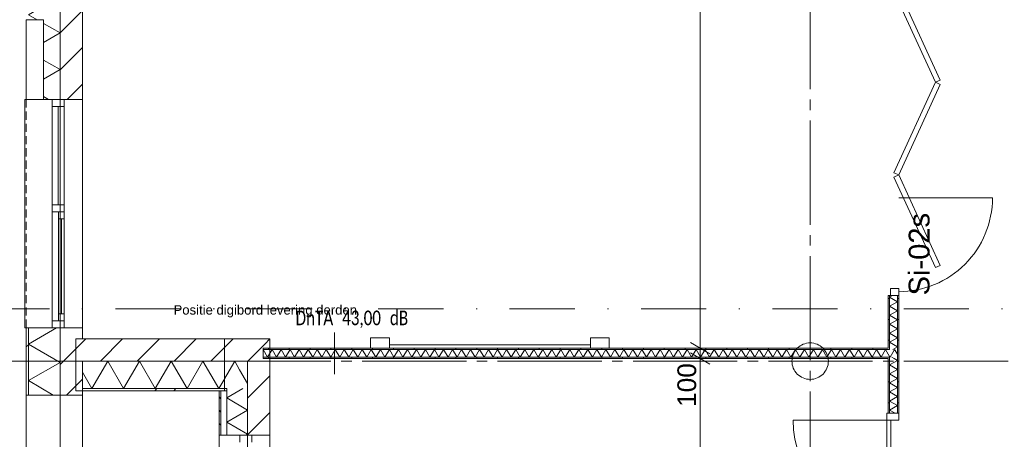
# Model space of a CAD drawing. Header units: millimetres. Extents: x 10 to 584, y 10 to 831.
# Tile 29 of 61: x 74 to 169, y 468 to 508. Entities that reach past the tile are written whole.
import ezdxf
from ezdxf.xclip import XClip

# ---------------------------------------------------------------- set-up
doc = ezdxf.new("R2010")
doc.units = ezdxf.units.MM
doc.header["$MEASUREMENT"] = 0
doc.header["$XCLIPFRAME"] = 0
for name, pattern in [('B0204', [13, 10, -1, 1, -1]), ('B0302', [12.51, 6.26, -3.125, 0, -3.125]), ('B0702', [1.1737, 0.7812, -0.3925]), ('Wipeout_Contour', [1000, 0, -1000])]:
    doc.linetypes.add(name, pattern=pattern)
for name, color, linetype in [('21 Buitenwanden', 7, 'Continuous'), ('21 Buitenwanden Afdek-arcering', 7, 'Continuous'), ('21 Buitenwanden Doorsnede-arcering', 7, 'Continuous'), ('21 Buitenwanden Laagscheidingslijnen', 7, 'Continuous'), ('21 Buitenwanden Ramen', 7, 'Continuous'), ('22 NC Binnenwanden', 7, 'Continuous'), ('22 NC Binnenwanden Deuren', 7, 'Continuous'), ('22 NC Binnenwanden Deurlabels', 7, 'Continuous'), ('22 NC Binnenwanden Doorsnede-arcering', 7, 'Continuous'), ('22 NC Binnenwanden Laagscheidingslijnen', 7, 'Continuous'), ('23 Vloeren', 7, 'Continuous'), ('28 Draagconstructies', 7, 'Continuous'), ('82 Interieur', 7, 'Continuous'), ('A Lijn doorsnede', 7, 'Continuous'), ('A Stramien', 7, 'Continuous'), ('Maatvoering 1_ 50_100', 7, 'Continuous'), ('Tekst_dim 1_ 50_100', 7, 'Continuous')]:
    doc.layers.add(name, color=color, linetype=linetype)
doc.styles.add('GENERATED_STYLE_1', font='txt')
doc.styles.add('GENERATED_STYLE_2', font='txt')
pattern_1 = [(45, (78, 259.188), (-4.5962, 4.5962), []), (45, (77.081, 260.107), (-4.5962, 4.5962), [])]
pattern_2 = [(45, (78, 259.188), (-1.767767, 1.767767), [])]
pattern_3 = [(90, (78, 259.1879), (-2, 0), [])]
pattern_4 = [(180, (78, 259.1879), (0, 2), [])]
pattern_5 = [(1e-14, (78, 259.1879), (0, 2), [])]

# ---------------------------------------------------------------- blocks, each defined once
blk = doc.blocks.new('*X29')
at = {"layer": '21 Buitenwanden Doorsnede-arcering', "color": 7, "linetype": 'Continuous', "lineweight": 0}
for p, q in [((74.96, 476.826), (77.666, 478.388)), ((74.96, 476.826), (78, 475.071)), ((74.96, 473.316), (78, 475.071)), ((74.96, 473.316), (77.355, 471.933))]:
    blk.add_line(p, q, dxfattribs=at)
blk = doc.blocks.new('*X31')
at = {"layer": '21 Buitenwanden Doorsnede-arcering', "color": 7, "linetype": 'Continuous', "lineweight": 0}
for p, q in [((76.775, 514.391), (78, 513.684)), ((74.96, 511.929), (78, 513.684)), ((74.96, 511.929), (78, 510.174)), ((74.96, 508.418), (78, 510.174)), ((74.96, 508.418), (75.796, 507.936)), ((76.42, 507.576), (78, 506.663)), ((76.42, 505.751), (78, 506.663)), ((76.42, 504.065), (78, 503.153)), ((76.42, 502.241), (78, 503.153)), ((76.42, 500.555), (76.883, 500.288))]:
    blk.add_line(p, q, dxfattribs=at)
blk = doc.blocks.new('*X59')
at = {"layer": '22 NC Binnenwanden Doorsnede-arcering', "color": 7, "linetype": 'Continuous', "lineweight": 0}
for p in [(157.931, 476.007), (158.375, 475.849)]:
    blk.add_line(p, (158.107, 476.313), dxfattribs=at)
blk = doc.blocks.new('*X60')
at = {"layer": '22 NC Binnenwanden Doorsnede-arcering', "color": 7, "linetype": 'Continuous', "lineweight": 0}
for p, q in [((97.919, 475.563), (97.5, 476.288)), ((97.919, 475.563), (98.352, 476.313)), ((98.785, 475.563), (98.352, 476.313)), ((98.785, 475.563), (99.218, 476.313)), ((99.651, 475.563), (99.218, 476.313)), ((99.651, 475.563), (100.084, 476.313)), ((100.517, 475.563), (100.084, 476.313)), ((100.517, 475.563), (100.95, 476.313)), ((101.383, 475.563), (100.95, 476.313)), ((101.383, 475.563), (101.816, 476.313)), ((102.249, 475.563), (101.816, 476.313)), ((102.249, 475.563), (102.682, 476.313)), ((103.115, 475.563), (102.682, 476.313)), ((103.115, 475.563), (103.548, 476.313)), ((103.981, 475.563), (103.548, 476.313)), ((103.981, 475.563), (104.414, 476.313)), ((104.847, 475.563), (104.414, 476.313)), ((104.847, 475.563), (105.28, 476.313)), ((105.713, 475.563), (105.28, 476.313)), ((105.713, 475.563), (106.146, 476.313)), ((106.579, 475.563), (106.146, 476.313)), ((106.579, 475.563), (107.012, 476.313)), ((107.445, 475.563), (107.012, 476.313)), ((107.445, 475.563), (107.878, 476.313)), ((108.311, 475.563), (107.878, 476.313)), ((108.311, 475.563), (108.744, 476.313)), ((109.177, 475.563), (108.744, 476.313)), ((109.177, 475.563), (109.61, 476.313)), ((110.043, 475.563), (109.61, 476.313)), ((110.043, 475.563), (110.476, 476.313)), ((110.909, 475.563), (110.476, 476.313)), ((110.909, 475.563), (111.342, 476.313)), ((111.775, 475.563), (111.342, 476.313)), ((111.775, 475.563), (112.208, 476.313)), ((112.641, 475.563), (112.208, 476.313)), ((112.641, 475.563), (113.074, 476.313)), ((113.507, 475.563), (113.074, 476.313)), ((113.507, 475.563), (113.94, 476.313)), ((114.373, 475.563), (113.94, 476.313)), ((114.373, 475.563), (114.806, 476.313)), ((115.239, 475.563), (114.806, 476.313)), ((115.239, 475.563), (115.672, 476.313)), ((116.105, 475.563), (115.672, 476.313)), ((116.105, 475.563), (116.538, 476.313)), ((116.971, 475.563), (116.538, 476.313)), ((116.971, 475.563), (117.404, 476.313)), ((117.837, 475.563), (117.404, 476.313)), ((117.837, 475.563), (118.27, 476.313)), ((118.703, 475.563), (118.27, 476.313)), ((118.703, 475.563), (119.136, 476.313)), ((119.569, 475.563), (119.136, 476.313)), ((119.569, 475.563), (120.002, 476.313)), ((120.435, 475.563), (120.002, 476.313)), ((120.435, 475.563), (120.868, 476.313)), ((121.301, 475.563), (120.868, 476.313)), ((121.301, 475.563), (121.734, 476.313)), ((122.167, 475.563), (121.734, 476.313)), ((122.167, 475.563), (122.6, 476.313)), ((123.033, 475.563), (122.6, 476.313)), ((123.033, 475.563), (123.466, 476.313)), ((123.899, 475.563), (123.466, 476.313)), ((123.899, 475.563), (124.332, 476.313)), ((124.765, 475.563), (124.332, 476.313)), ((124.765, 475.563), (125.198, 476.313)), ((125.631, 475.563), (125.198, 476.313)), ((125.631, 475.563), (126.064, 476.313)), ((126.497, 475.563), (126.064, 476.313)), ((126.497, 475.563), (126.93, 476.313)), ((127.363, 475.563), (126.93, 476.313)), ((127.363, 475.563), (127.796, 476.313)), ((128.229, 475.563), (127.796, 476.313)), ((128.229, 475.563), (128.662, 476.313)), ((129.095, 475.563), (128.662, 476.313)), ((129.095, 475.563), (129.528, 476.313)), ((129.961, 475.563), (129.528, 476.313)), ((129.961, 475.563), (130.395, 476.313)), ((130.828, 475.563), (130.395, 476.313)), ((130.828, 475.563), (131.261, 476.313)), ((131.694, 475.563), (131.261, 476.313)), ((131.694, 475.563), (132.127, 476.313)), ((132.56, 475.563), (132.127, 476.313)), ((132.56, 475.563), (132.993, 476.313)), ((133.426, 475.563), (132.993, 476.313)), ((133.426, 475.563), (133.859, 476.313)), ((134.292, 475.563), (133.859, 476.313)), ((134.292, 475.563), (134.725, 476.313)), ((135.158, 475.563), (134.725, 476.313)), ((135.158, 475.563), (135.591, 476.313)), ((136.024, 475.563), (135.591, 476.313)), ((136.024, 475.563), (136.457, 476.313)), ((136.89, 475.563), (136.457, 476.313)), ((136.89, 475.563), (137.323, 476.313)), ((137.756, 475.563), (137.323, 476.313)), ((137.756, 475.563), (138.189, 476.313)), ((138.622, 475.563), (138.189, 476.313)), ((138.622, 475.563), (139.055, 476.313)), ((139.488, 475.563), (139.055, 476.313)), ((139.488, 475.563), (139.921, 476.313)), ((140.354, 475.563), (139.921, 476.313)), ((140.354, 475.563), (140.787, 476.313)), ((141.22, 475.563), (140.787, 476.313)), ((141.22, 475.563), (141.653, 476.313)), ((142.086, 475.563), (141.653, 476.313)), ((142.086, 475.563), (142.519, 476.313)), ((142.952, 475.563), (142.519, 476.313)), ((142.952, 475.563), (143.385, 476.313)), ((143.818, 475.563), (143.385, 476.313)), ((143.818, 475.563), (144.251, 476.313)), ((144.684, 475.563), (144.251, 476.313)), ((144.684, 475.563), (145.117, 476.313)), ((145.55, 475.563), (145.117, 476.313)), ((145.55, 475.563), (145.983, 476.313)), ((146.416, 475.563), (145.983, 476.313)), ((146.416, 475.563), (146.849, 476.313)), ((147.282, 475.563), (146.849, 476.313)), ((147.282, 475.563), (147.715, 476.313)), ((148.148, 475.563), (147.715, 476.313)), ((148.148, 475.563), (148.581, 476.313)), ((149.014, 475.563), (148.581, 476.313)), ((149.014, 475.563), (149.447, 476.313)), ((149.88, 475.563), (149.447, 476.313)), ((149.88, 475.563), (150.313, 476.313)), ((150.746, 475.563), (150.313, 476.313)), ((150.746, 475.563), (151.179, 476.313)), ((151.612, 475.563), (151.179, 476.313)), ((151.612, 475.563), (152.045, 476.313)), ((152.478, 475.563), (152.045, 476.313)), ((152.478, 475.563), (152.911, 476.313)), ((153.344, 475.563), (152.911, 476.313)), ((153.344, 475.563), (153.777, 476.313)), ((154.21, 475.563), (153.777, 476.313)), ((154.21, 475.563), (154.643, 476.313)), ((155.076, 475.563), (154.643, 476.313)), ((155.076, 475.563), (155.509, 476.313)), ((155.942, 475.563), (155.509, 476.313)), ((155.942, 475.563), (156.375, 476.313)), ((156.808, 475.563), (156.375, 476.313)), ((156.808, 475.563), (157.241, 476.313)), ((157.625, 475.648), (157.241, 476.313))]:
    blk.add_line(p, q, dxfattribs=at)
blk = doc.blocks.new('*X61')
at = {"layer": '22 NC Binnenwanden Doorsnede-arcering', "color": 7, "linetype": 'Continuous', "lineweight": 0}
for q in [(157.625, 475.648), (157.931, 476.007)]:
    blk.add_line((157.674, 475.563), q, dxfattribs=at)
blk = doc.blocks.new('*X66')
at = {"layer": '22 NC Binnenwanden Doorsnede-arcering', "color": 7, "linetype": 'Continuous', "lineweight": 0}
for p, q in [((157.91, 481.488), (157.625, 481.323)), ((158.375, 480.89), (157.625, 481.323)), ((158.375, 480.89), (157.625, 480.457)), ((158.375, 480.024), (157.625, 480.457)), ((158.375, 480.024), (157.625, 479.591)), ((158.375, 479.158), (157.625, 479.591)), ((158.375, 479.158), (157.625, 478.725)), ((158.375, 478.292), (157.625, 478.725)), ((158.375, 478.292), (157.625, 477.859)), ((158.375, 477.426), (157.625, 477.859)), ((158.375, 477.426), (157.625, 476.993)), ((158.375, 476.56), (157.625, 476.993)), ((158.375, 476.56), (157.947, 476.313))]:
    blk.add_line(p, q, dxfattribs=at)
blk = doc.blocks.new('*X99')
at = {"layer": '21 Buitenwanden Doorsnede-arcering', "color": 7, "linetype": 'Continuous', "lineweight": 0}
blk.add_line((96, 473.051), (95.24, 474.368), dxfattribs=at)
blk = doc.blocks.new('*X100')
at = {"layer": '21 Buitenwanden Doorsnede-arcering', "color": 7, "linetype": 'Continuous', "lineweight": 0}
for p, q in [((81.048, 472.548), (82.573, 475.188)), ((84.097, 472.548), (82.573, 475.188)), ((84.097, 472.548), (85.621, 475.188)), ((87.145, 472.548), (85.621, 475.188)), ((87.145, 472.548), (88.669, 475.188)), ((90.194, 472.548), (88.669, 475.188)), ((90.194, 472.548), (91.718, 475.188)), ((93.242, 472.548), (91.718, 475.188)), ((81.048, 472.548), (80.14, 474.121)), ((93.242, 472.548), (94, 473.861))]:
    blk.add_line(p, q, dxfattribs=at)
blk = doc.blocks.new('*X101')
at = {"layer": '21 Buitenwanden Doorsnede-arcering', "color": 7, "linetype": 'Continuous', "lineweight": 0}
for p in [(94, 473.861), (95.24, 474.368)]:
    blk.add_line(p, (94.766, 475.188), dxfattribs=at)
blk = doc.blocks.new('*X104')
at = {"layer": '21 Buitenwanden Doorsnede-arcering', "color": 7, "linetype": 'Continuous', "lineweight": 0}
for p, q in [((94, 471.653), (95.55, 472.548)), ((94, 471.653), (96, 470.498)), ((94, 469.343), (96, 470.498)), ((94, 469.343), (96, 468.189)), ((95.841, 468.097), (96, 468.189))]:
    blk.add_line(p, q, dxfattribs=at)
blk = doc.blocks.new('*X183')
at = {"layer": '22 NC Binnenwanden Doorsnede-arcering', "color": 7, "linetype": 'Continuous', "lineweight": 0}
blk.add_line((157.852, 475.563), (158.069, 475.438), dxfattribs=at)
blk = doc.blocks.new('*X184')
at = {"layer": '22 NC Binnenwanden Doorsnede-arcering', "color": 7, "linetype": 'Continuous', "lineweight": 0}
for p, q in [((158.069, 475.438), (158.375, 475.261)), ((157.625, 474.828), (158.375, 475.261)), ((157.625, 474.828), (158.375, 474.395)), ((157.625, 473.962), (158.375, 474.395)), ((157.625, 473.962), (158.375, 473.529)), ((157.625, 473.096), (158.375, 473.529)), ((157.625, 473.096), (158.375, 472.663)), ((157.625, 472.23), (158.375, 472.663)), ((157.625, 472.23), (158.375, 471.797)), ((157.625, 471.364), (158.375, 471.797)), ((157.625, 471.364), (158.375, 470.931)), ((157.625, 470.498), (158.375, 470.931)), ((157.625, 470.498), (158.149, 470.196))]:
    blk.add_line(p, q, dxfattribs=at)
blk = doc.blocks.new('Drawing_2_2', base_point=(78, 259.188))
at = {"layer": '21 Buitenwanden Doorsnede-arcering', "linetype": 'Continuous', "lineweight": 0, "true_color": 0x000000}
h = blk.add_hatch(dxfattribs=at)
h.set_pattern_fill('130_Kalkzandsteen_0002', color=18, style=0, pattern_type=2)
h.set_pattern_definition(pattern_2)
h.paths.add_polyline_path([(78, 500.288), (78.4, 500.288), (80.14, 500.288), (80.14, 514.391), (78.4, 514.391), (78, 514.391)])
h = blk.add_hatch(dxfattribs=at)
h.set_pattern_fill('145_Baksteen_0002', color=18, style=0, pattern_type=2)
h.set_pattern_definition(pattern_1)
h.paths.add_polyline_path([(74.96, 478.388), (74.76, 478.388), (74.76, 471.933), (74.96, 471.933)])
h = blk.add_hatch(dxfattribs=at)
h.set_pattern_fill('130_Kalkzandsteen_0002', color=18, style=0, pattern_type=2)
h.set_pattern_definition(pattern_2)
h.paths.add_polyline_path([(96, 477.328), (96, 475.188), (96.043, 475.188), (98.14, 477.328)])
h = blk.add_hatch(dxfattribs=at)
h.set_pattern_fill('130_Kalkzandsteen_0002', color=18, style=0, pattern_type=2)
h.set_pattern_definition(pattern_2)
h.paths.add_polyline_path([(96.043, 475.188), (98.14, 475.188), (98.14, 477.328)])
h = blk.add_hatch(dxfattribs=at)
h.set_pattern_fill('130_Kalkzandsteen_0002', color=18, style=0, pattern_type=2)
h.set_pattern_definition(pattern_2)
h.paths.add_polyline_path([(96, 475.144), (96.043, 475.188), (96, 475.188)])
h = blk.add_hatch(dxfattribs=at)
h.set_pattern_fill('130_Kalkzandsteen_0002', color=18, style=0, pattern_type=2)
h.set_pattern_definition(pattern_2)
h.paths.add_polyline_path([(96, 475.144), (96, 468.097), (98.14, 468.097), (98.14, 475.188), (96.043, 475.188)])
at = {"layer": '22 NC Binnenwanden Doorsnede-arcering', "linetype": 'Continuous', "lineweight": 0, "true_color": 0x000000}
h = blk.add_hatch(dxfattribs=at)
h.set_pattern_fill('930_Lijnen_vert_200_0002', color=18, style=0, pattern_type=2)
h.set_pattern_definition(pattern_4)
h.paths.add_polyline_path([(157.5, 476.438), (157.625, 476.438), (157.625, 481.488), (157.5, 481.488)])
h = blk.add_hatch(dxfattribs=at)
h.set_pattern_fill('930_Lijnen_vert_200_0002', color=18, style=0, pattern_type=2)
h.set_pattern_definition(pattern_4)
h.paths.add_polyline_path([(158.5, 481.488), (158.375, 481.488), (158.375, 475.563), (158.5, 475.563)])
h = blk.add_hatch(dxfattribs=at)
h.set_pattern_fill('930_Lijnen_vert_200_0002', color=18, style=0, pattern_type=2)
h.set_pattern_definition(pattern_3)
h.paths.add_polyline_path([(157.5, 476.438), (97.5, 476.438), (97.5, 476.313), (157.5, 476.313)])
h = blk.add_hatch(dxfattribs=at)
h.set_pattern_fill('930_Lijnen_vert_200_0002', color=18, style=0, pattern_type=2)
h.set_pattern_definition(pattern_3)
h.paths.add_polyline_path([(157.5, 476.438), (157.625, 476.313), (157.625, 476.438)])
h = blk.add_hatch(dxfattribs=at)
h.set_pattern_fill('930_Lijnen_vert_200_0002', color=18, style=0, pattern_type=2)
h.set_pattern_definition(pattern_3)
h.paths.add_polyline_path([(157.5, 476.313), (157.625, 476.313), (157.5, 476.438)])
h = blk.add_hatch(dxfattribs=at)
h.set_pattern_fill('930_Lijnen_vert_200_0002', color=18, style=0, pattern_type=2)
h.set_pattern_definition(pattern_3)
h.paths.add_polyline_path([(157.5, 475.563), (97.5, 475.563), (97.5, 475.438), (157.5, 475.438)])
h = blk.add_hatch(dxfattribs=at)
h.set_pattern_fill('930_Lijnen_vert_200_0002', color=18, style=0, pattern_type=2)
h.set_pattern_definition(pattern_3)
h.paths.add_polyline_path([(157.625, 475.563), (157.5, 475.563), (157.5, 475.438), (157.625, 475.438)])
h = blk.add_hatch(dxfattribs=at)
h.set_pattern_fill('930_Lijnen_vert_200_0002', color=18, style=0, pattern_type=2)
h.set_pattern_definition(pattern_5)
h.paths.add_polyline_path([(157.625, 475.438), (157.5, 475.438), (157.5, 470.196), (157.625, 470.196)])
h = blk.add_hatch(dxfattribs=at)
h.set_pattern_fill('930_Lijnen_vert_200_0002', color=18, style=0, pattern_type=2)
h.set_pattern_definition(pattern_3)
h.paths.add_polyline_path([(158.375, 475.563), (158.5, 475.438), (158.5, 475.563)])
h = blk.add_hatch(dxfattribs=at)
h.set_pattern_fill('930_Lijnen_vert_200_0002', color=18, style=0, pattern_type=2)
h.set_pattern_definition(pattern_3)
h.paths.add_polyline_path([(158.375, 475.563), (158.375, 475.438), (158.5, 475.438)])
h = blk.add_hatch(dxfattribs=at)
h.set_pattern_fill('930_Lijnen_vert_200_0002', color=18, style=0, pattern_type=2)
h.set_pattern_definition(pattern_5)
h.paths.add_polyline_path([(158.375, 470.196), (158.5, 470.196), (158.5, 475.438), (158.375, 475.438)])
at = {"layer": '21 Buitenwanden', "color": 1, "linetype": 'Continuous', "lineweight": 0}
for p, q in [((74.76, 507.936), (76.42, 507.936)), ((76.42, 500.288), (76.42, 507.936)), ((76.42, 500.288), (77.26, 500.288)), ((77.26, 500.288), (78, 500.288)), ((74.96, 478.388), (77.26, 478.388)), ((77.26, 478.388), (78, 478.388)), ((74.96, 471.933), (75.26, 471.933)), ((75.26, 471.933), (78, 471.933)), ((94, 468.097), (95.26, 468.097)), ((95.26, 468.097), (96, 468.097))]:
    blk.add_line(p, q, dxfattribs=at)
at = {"layer": '21 Buitenwanden', "color": 3, "linetype": 'Continuous', "lineweight": 0}
for p, q in [((78, 500.288), (78.4, 500.288)), ((78.4, 500.288), (80.14, 500.288)), ((78, 478.388), (78.4, 478.388)), ((78.4, 478.388), (80.14, 478.388)), ((96, 468.097), (96.4, 468.097)), ((96.4, 468.097), (98.14, 468.097))]:
    blk.add_line(p, q, dxfattribs=at)
at = {"layer": '21 Buitenwanden', "color": 2, "linetype": 'Continuous', "lineweight": 0}
for p, q in [((74.76, 478.388), (74.96, 478.388)), ((74.76, 471.933), (74.96, 471.933)), ((93.26, 468.097), (93.44, 468.097))]:
    blk.add_line(p, q, dxfattribs=at)
at = {"layer": '21 Buitenwanden', "color": 9, "linetype": 'Continuous', "lineweight": 0}
blk.add_line((93.44, 468.097), (94, 468.097), dxfattribs=at)
at = {"layer": '21 Buitenwanden', "color": 3, "linetype": 'Continuous', "lineweight": 0, "flags": 128}
for points in [[(80.14, 500.288), (80.14, 514.391)], [(98.14, 477.328), (98.14, 475.188)], [(98.14, 468.097), (98.14, 475.188)]]:
    blk.add_lwpolyline(points, dxfattribs=at)
at = {"layer": '21 Buitenwanden', "color": 2, "linetype": 'Continuous', "lineweight": 0, "flags": 128}
blk.add_lwpolyline([(74.76, 478.388), (74.76, 471.933)], dxfattribs=at)
at = {"layer": '21 Buitenwanden Laagscheidingslijnen', "color": 3, "linetype": 'Continuous', "lineweight": 0}
for p, q in [((78, 514.391), (78, 500.288)), ((78, 478.388), (78, 471.933)), ((96, 475.188), (96, 475.144)), ((96, 475.188), (96, 475.144)), ((96, 472.548), (96, 475.144)), ((96, 472.548), (96, 475.144)), ((96, 472.548), (96, 468.097))]:
    blk.add_line(p, q, dxfattribs=at)
at = {"layer": '21 Buitenwanden Laagscheidingslijnen', "color": 1, "linetype": 'Continuous', "lineweight": 0}
blk.add_line((74.96, 478.388), (74.96, 471.933), dxfattribs=at)
at = {"layer": '21 Buitenwanden Ramen', "color": 1, "linetype": 'Continuous', "lineweight": 0}
for p, q in [((74.76, 500.288), (74.76, 507.936)), ((74.61, 478.388), (74.61, 500.288)), ((74.61, 500.288), (74.76, 500.288)), ((74.96, 500.288), (77.26, 500.288)), ((77.26, 500.288), (77.26, 499.618)), ((77.26, 500.288), (78, 500.288)), ((77.26, 500.288), (78, 500.288)), ((78.4, 499.618), (78.4, 500.288)), ((77.26, 499.618), (78.4, 499.618)), ((77.26, 499.618), (77.26, 490.173)), ((77.83, 490.173), (77.83, 499.618)), ((78.4, 490.173), (78.4, 499.618)), ((78.4, 490.173), (77.26, 490.173)), ((77.26, 490.173), (77.26, 489.838)), ((77.26, 489.838), (77.26, 489.503)), ((78.4, 489.838), (78.4, 490.173)), ((78.4, 489.503), (78.4, 489.838)), ((77.26, 489.503), (77.86, 489.503)), ((77.26, 489.503), (77.26, 479.058)), ((77.86, 489.503), (78.4, 489.503)), ((77.86, 489.503), (77.86, 488.833)), ((78.4, 489.503), (77.86, 489.503)), ((77.86, 488.833), (78.4, 488.833)), ((77.86, 488.833), (77.86, 479.728)), ((78.13, 479.728), (78.13, 488.833)), ((78.4, 488.833), (78.4, 489.503)), ((78.4, 479.728), (78.4, 488.833)), ((78.4, 479.728), (78.4, 488.833)), ((78.4, 479.728), (77.86, 479.728)), ((77.86, 479.728), (77.86, 479.058)), ((78.4, 479.058), (78.4, 479.728)), ((74.76, 478.388), (74.61, 478.388)), ((74.96, 478.388), (77.26, 478.388)), ((77.86, 479.058), (77.26, 479.058)), ((77.26, 479.058), (77.26, 478.388)), ((77.26, 478.388), (78, 478.388)), ((77.26, 478.388), (78, 478.388)), ((78.4, 479.058), (77.86, 479.058)), ((77.86, 479.058), (78.4, 479.058)), ((78.4, 478.388), (78.4, 479.058)), ((74.96, 471.933), (75.26, 471.933)), ((75.26, 471.933), (78, 471.933)), ((94, 468.097), (95.26, 468.097)), ((95.26, 468.097), (95.26, 467.427)), ((95.26, 468.097), (96, 468.097)), ((95.26, 468.097), (96, 468.097)), ((96.4, 467.427), (96.4, 468.097))]:
    blk.add_line(p, q, dxfattribs=at)
at = {"layer": '21 Buitenwanden Ramen', "color": 9, "linetype": 'B0702', "lineweight": 0}
for p, q in [((74.76, 478.388), (74.76, 500.288)), ((74.76, 442.385), (74.76, 471.933))]:
    blk.add_line(p, q, dxfattribs=at)
at = {"layer": '21 Buitenwanden Ramen', "color": 2, "linetype": 'Continuous', "lineweight": 0}
for p, q in [((74.76, 500.288), (74.96, 500.288)), ((74.76, 478.388), (74.96, 478.388)), ((74.76, 442.385), (74.76, 471.933)), ((74.76, 471.933), (74.96, 471.933)), ((93.26, 468.097), (93.44, 468.097))]:
    blk.add_line(p, q, dxfattribs=at)
at = {"layer": '21 Buitenwanden Ramen', "color": 3, "linetype": 'Continuous', "lineweight": 0}
for p, q in [((78, 500.288), (78.4, 500.288)), ((78, 500.288), (78.4, 500.288)), ((78.4, 500.288), (80.14, 500.288)), ((78, 478.388), (78.4, 478.388)), ((78, 478.388), (78.4, 478.388)), ((78.4, 478.388), (80.14, 478.388)), ((96, 468.097), (96.4, 468.097)), ((96, 468.097), (96.4, 468.097)), ((96.4, 468.097), (98.14, 468.097))]:
    blk.add_line(p, q, dxfattribs=at)
at = {"layer": '21 Buitenwanden Ramen', "color": 9, "linetype": 'Continuous', "lineweight": 0}
for p, q in [((80.14, 478.388), (80.14, 500.288)), ((93.26, 446.197), (93.26, 468.097)), ((93.44, 468.097), (94, 468.097)), ((98.14, 446.197), (98.14, 468.097))]:
    blk.add_line(p, q, dxfattribs=at)
at = {"layer": '21 Buitenwanden Ramen', "color": 1, "linetype": 'Continuous', "lineweight": 0, "flags": 128}
blk.add_lwpolyline([(74.76, 500.288), (76.42, 500.288), (76.42, 507.936), (74.76, 507.936)], close=True, dxfattribs=at)
at = {"layer": '21 Buitenwanden Ramen', "color": 2, "linetype": 'Continuous', "lineweight": 0}
blk.add_point((74.76, 471.933), dxfattribs=at)
at = {"layer": '22 NC Binnenwanden', "color": 1, "linetype": 'Continuous', "lineweight": 0}
for p, q in [((157.625, 481.488), (157.5, 481.488)), ((157.7, 481.488), (157.625, 481.488)), ((158.375, 481.488), (157.7, 481.488)), ((158.5, 481.488), (158.375, 481.488)), ((157.625, 470.196), (157.5, 470.196)), ((158.375, 470.196), (157.625, 470.196)), ((158.5, 470.196), (158.375, 470.196))]:
    blk.add_line(p, q, dxfattribs=at)
at = {"layer": '22 NC Binnenwanden', "color": 9, "linetype": 'Continuous', "lineweight": 0, "flags": 128}
blk.add_lwpolyline([(158.5, 490.849), (167.5, 490.849, -0.414214), (158.5, 481.849)], format="xyb", dxfattribs=at)
at = {"layer": '22 NC Binnenwanden', "color": 1, "linetype": 'Continuous', "lineweight": 0, "flags": 128}
for points in [[(157.5, 481.488), (157.5, 476.438)], [(158.5, 475.563), (158.5, 481.488)], [(157.5, 476.438), (97.5, 476.438)], [(97.5, 476.313), (97.5, 476.438)], [(97.5, 475.563), (97.5, 476.313)], [(97.5, 475.438), (97.5, 475.563)], [(97.5, 475.438), (157.5, 475.438)], [(157.5, 475.438), (157.5, 470.196)], [(158.5, 475.438), (158.5, 475.563)], [(158.5, 470.196), (158.5, 475.438)]]:
    blk.add_lwpolyline(points, dxfattribs=at)
at = {"layer": '22 NC Binnenwanden Deuren', "color": 1, "linetype": 'Continuous', "lineweight": 0}
for p, q in [((158.046, 510.609), (162.042, 501.931)), ((162.496, 502.14), (158.5, 510.818)), ((162.042, 501.931), (158.046, 493.254)), ((162.042, 501.931), (162.496, 502.14)), ((162.496, 501.722), (162.042, 501.931)), ((158.5, 493.045), (162.496, 501.722)), ((158.046, 493.254), (158.5, 493.045)), ((158.5, 493.045), (158.046, 492.835)), ((158.046, 492.835), (162.042, 484.158)), ((162.496, 484.367), (158.5, 493.045)), ((162.042, 484.158), (162.496, 484.367)), ((158.5, 482.158), (157.7, 482.158)), ((157.7, 482.158), (157.7, 481.488)), ((158.5, 481.488), (158.5, 482.158)), ((157.625, 481.488), (157.5, 481.488)), ((157.7, 481.488), (157.625, 481.488)), ((157.7, 481.488), (158.5, 481.488)), ((158.375, 481.488), (157.7, 481.488)), ((158.375, 481.488), (157.7, 481.488)), ((158.5, 481.488), (158.375, 481.488)), ((158.5, 481.488), (158.375, 481.488)), ((157.36, 470.196), (157.36, 469.526)), ((158.5, 470.196), (157.36, 470.196)), ((157.625, 470.196), (157.5, 470.196)), ((157.625, 470.196), (157.5, 470.196)), ((158.375, 470.196), (157.625, 470.196)), ((158.375, 470.196), (157.625, 470.196)), ((158.5, 470.196), (158.375, 470.196)), ((158.5, 470.196), (158.375, 470.196)), ((158.5, 469.526), (158.5, 470.196)), ((157.36, 469.526), (148.36, 469.526)), ((157.36, 469.526), (158.5, 469.526)), ((157.36, 460.526), (157.36, 469.526)), ((157.36, 469.526), (157.76, 469.526)), ((157.76, 469.526), (157.76, 460.526))]:
    blk.add_line(p, q, dxfattribs=at)
blk.add_arc((157.36, 469.526), 9, 180, 270, dxfattribs=at)
at = {"layer": '22 NC Binnenwanden Laagscheidingslijnen', "color": 9, "linetype": 'Continuous', "lineweight": 0}
for p, q in [((157.625, 476.438), (157.625, 481.488)), ((158.375, 476.313), (158.375, 481.488)), ((157.625, 476.313), (157.625, 476.438)), ((157.625, 476.313), (157.625, 476.438)), ((97.5, 476.313), (157.5, 476.313)), ((97.5, 475.563), (157.625, 475.563)), ((157.5, 476.313), (157.625, 476.313)), ((157.625, 475.563), (157.625, 475.438)), ((157.625, 475.563), (157.625, 475.438)), ((157.625, 475.438), (157.625, 470.196)), ((158.375, 475.563), (158.375, 476.313)), ((158.375, 475.563), (158.375, 476.313)), ((158.375, 475.438), (158.375, 475.563)), ((158.375, 475.438), (158.375, 475.563)), ((158.375, 475.438), (158.375, 470.196))]:
    blk.add_line(p, q, dxfattribs=at)
at = {"layer": '28 Draagconstructies', "color": 3, "linetype": 'Continuous', "lineweight": 0, "flags": 128}
blk.add_lwpolyline([(148.25, 475.188, 0.414214), (150, 473.438, 0.414214), (151.75, 475.188, 0.414214), (150, 476.938, 0.414214)], format="xyb", close=True, dxfattribs=at)
at = {"layer": '82 Interieur', "color": 1, "linetype": 'Continuous', "lineweight": 0, "flags": 128}
for points in [[(109.611, 476.438), (107.811, 476.438), (107.811, 477.438), (109.611, 477.438)], [(128.911, 476.438), (130.711, 476.438), (130.711, 477.438), (128.911, 477.438)], [(109.611, 476.738), (128.911, 476.738), (128.911, 476.438), (109.611, 476.438)]]:
    blk.add_lwpolyline(points, close=True, dxfattribs=at)
at = {"layer": 'A Lijn doorsnede', "color": 9, "linetype": 'B0302', "lineweight": 0}
blk.add_line((32.887, 480.202), (529.109, 480.202), dxfattribs=at)
at = {"layer": 'A Stramien', "color": 9, "linetype": 'B0204', "lineweight": 0}
for p, q in [((78, 784.271), (78, 233.204)), ((150, 784.271), (150, 233.204))]:
    blk.add_line(p, q, dxfattribs=at)
at = {"layer": 'Maatvoering 1_ 50_100', "color": 1, "linetype": 'Continuous', "lineweight": 0}
for p, q in [((139.442, 476.438), (139.442, 546.688)), ((140.848, 476.438), (138.036, 476.438)), ((138.505, 476.979), (140.38, 475.897)), ((139.442, 475.438), (139.442, 476.438)), ((140.848, 475.438), (138.036, 475.438)), ((138.505, 475.979), (140.38, 474.897)), ((139.442, 439.688), (139.442, 475.438))]:
    blk.add_line(p, q, dxfattribs=at)
at = {"layer": 'Tekst_dim 1_ 50_100', "color": 1, "linetype": 'Continuous', "lineweight": 0}
for p, q in [((104.343, 477.928), (104.343, 477.938)), ((104.343, 473.948), (104.343, 477.928))]:
    blk.add_line(p, q, dxfattribs=at)
at = {"layer": '21 Buitenwanden', "color": 4, "linetype": 'Continuous', "lineweight": 0}
for name in ['*X31', '*X66', '*X29', '*X60', '*X61', '*X184', '*X183', '*X59', '*X99']:
    blk.add_blockref(name, (0, 0), dxfattribs=at)
at = {"layer": '22 NC Binnenwanden Deurlabels', "color": 2, "linetype": 'Continuous', "lineweight": 0, "insert": (159.457, 481.488), "char_height": 2, "attachment_point": 1, "rotation": 90, "style": 'GENERATED_STYLE_1'}
blk.add_mtext('\\A1;{\\pql;\\fArial|b0|i0|c0|p38;Si-02s}', dxfattribs=at)
at = {"layer": '82 Interieur', "color": 2, "linetype": 'Continuous', "lineweight": 0, "insert": (88.895, 479.382), "char_height": 0.9, "attachment_point": 7, "style": 'GENERATED_STYLE_1'}
blk.add_mtext('\\A1;{\\pql;\\fArial|b0|i0|c0|p38;P\\fArial|b0|i0|c0|p38;ositie digibord levering derden}', dxfattribs=at)
at = {"layer": 'Maatvoering 1_ 50_100', "color": 2, "linetype": 'Continuous', "lineweight": 0, "insert": (139.082, 470.798), "char_height": 1.8, "width": 4.09784, "attachment_point": 7, "rotation": 90, "style": 'GENERATED_STYLE_1'}
blk.add_mtext('\\A1;{\\pql;\\fArial|b0|i0|c0|p38;100}', dxfattribs=at)
at = {"layer": 'Tekst_dim 1_ 50_100', "color": 2, "linetype": 'Continuous', "lineweight": 0, "insert": (100.609, 480.037), "char_height": 1.4, "attachment_point": 1, "style": 'GENERATED_STYLE_2'}
blk.add_mtext('\\A1;{\\W0.750000x;\\pql;\\pt0,30;\\fCalibri|b0|i0|c0|p34;DnTA \\fCalibri|b0|i0|c0|p34;\\A1{\\H.66x;\\S^  ;}\\fCalibri|b0|i0|c0|p34;\\fCalibri|b0|i0|c0|p34;\\A1{\\H.66x;\\S^  ;}\\fCalibri|b0|i0|c0|p34;\\fCalibri|b0|i0|c0|p34;\\fCalibri|b0|i0|c0|p34;\\fCalibri|b0|i0|c0|p34;\\fCalibri|b0|i0|c0|p34;\\fCalibri|b0|i0|c0|p34;43,00 \\fCalibri|b0|i0|c0|p34;\\A1{\\H.66x;\\S^  ;}\\fCalibri|b0|i0|c0|p34;\\fCalibri|b0|i0|c0|p34;\\A1{\\H.66x;\\S^  ;}\\fCalibri|b0|i0|c0|p34;\\fCalibri|b0|i0|c0|p34;\\fCalibri|b0|i0|c0|p34;\\fCalibri|b0|i0|c0|p34;\\fCalibri|b0|i0|c0|p34;\\fCalibri|b0|i0|c0|p34;dB\\fCalibri|b0|i0|c0|p34;\\A1{\\H.66x;\\S^  ;}\\fCalibri|b0|i0|c0|p34;\\fCalibri|b0|i0|c0|p34;\\A1{\\H.66x;\\S^  ;}\\fCalibri|b0|i0|c0|p34;\\fCalibri|b0|i0|c0|p34;\\fCalibri|b0|i0|c0|p34;\\fCalibri|b0|i0|c0|p34;\\fCalibri|b0|i0|c0|p34;\\fCalibri|b0|i0|c0|p34;\\fCalibri|b0|i0|c0|p34;\\fCalibri|b0|i0|c0|p34;\\fCalibri|b0|i0|c0|p34;\\fCalibri|b0|i0|c0|p34;\\fCalibri|b0|i0|c0|p34;\\fCalibri|b0|i0|c0|p34;\\fCalibri|b0|i0|c0|p34;\\fCalibri|b0|i0|c0|p34;\\fCalibri|b0|i0|c0|p34;\\fCalibri|b0|i0|c0|p34;\\fCalibri|b0|i0|c0|p34;\\fCalibri|b0|i0|c0|p34;\\fCalibri|b0|i0|c0|p34;\\fCalibri|b0|i0|c0|p34;\\fCalibri|b0|i0|c0|p34;\\fCalibri|b0|i0|c0|p34;\\fCalibri|b0|i0|c0|p34;\\fCalibri|b0|i0|c0|p34;\\fCalibri|b0|i0|c0|p34;\\fCalibri|b0|i0|c0|p34;}', dxfattribs=at)
at = {"color": 254, "linetype": 'Wipeout_Contour', "lineweight": 0, "ltscale": 1921.514638}
blk.add_wipeout([(79.5, 472.348), (93.8, 472.348), (93.8, 472.548), (79.5, 472.548)], dxfattribs=at).dxf.layer = '21 Buitenwanden Afdek-arcering'
at = {"layer": '21 Buitenwanden', "color": 3, "linetype": 'Continuous', "lineweight": 0}
blk.add_line((78, 471.933), (80.14, 471.933), dxfattribs=at)
at = {"layer": '21 Buitenwanden Ramen', "color": 3, "linetype": 'Continuous', "lineweight": 0}
blk.add_line((78, 471.933), (80.14, 471.933), dxfattribs=at)
at = {"layer": '21 Buitenwanden Ramen', "color": 9, "linetype": 'Continuous', "lineweight": 0}
blk.add_line((80.14, 442.385), (80.14, 471.933), dxfattribs=at)
at = {"color": 254, "linetype": 'Wipeout_Contour', "lineweight": 0, "ltscale": 1927.100533}
blk.add_wipeout([(79.5, 472.548), (93.8, 472.548), (93.8, 475.188), (79.5, 475.188)], dxfattribs=at).dxf.layer = '21 Buitenwanden Afdek-arcering'
at = {"layer": '21 Buitenwanden Doorsnede-arcering', "linetype": 'Continuous', "lineweight": 0, "true_color": 0x000000}
h = blk.add_hatch(dxfattribs=at)
h.set_pattern_fill('145_Baksteen_0002', color=18, style=0, pattern_type=2)
h.set_pattern_definition(pattern_1)
h.paths.add_polyline_path([(80.14, 472.348), (93.26, 472.348), (93.456, 472.548), (80.14, 472.548)])
h = blk.add_hatch(dxfattribs=at)
h.set_pattern_fill('145_Baksteen_0002', color=18, style=0, pattern_type=2)
h.set_pattern_definition(pattern_1)
h.paths.add_polyline_path([(93.44, 472.532), (93.26, 472.348), (93.44, 472.348)])
h = blk.add_hatch(dxfattribs=at)
h.set_pattern_fill('310_Naaldhout__01__0002', color=18, style=0, pattern_type=2)
h.set_pattern_definition([(315, (78, 259.1879), (0.636396, 0.636396), [])])
h.paths.add_polyline_path([(93.26, 468.097), (93.44, 468.097), (93.44, 472.348), (93.26, 472.348)])
h = blk.add_hatch(dxfattribs=at)
h.set_pattern_fill('145_Baksteen_0002', color=18, style=0, pattern_type=2)
h.set_pattern_definition(pattern_1)
h.paths.add_polyline_path([(94, 472.348), (94, 472.548), (93.456, 472.548), (93.44, 472.532), (93.44, 472.348)])
at = {"layer": '21 Buitenwanden', "color": 2, "linetype": 'Continuous', "lineweight": 0, "flags": 128}
for points in [[(79.5, 472.348), (79.5, 472.548)], [(79.5, 472.348), (93.8, 472.348)], [(80.14, 472.348), (80.14, 472.548)], [(80.14, 472.348), (93.26, 472.348)], [(93.26, 472.348), (93.26, 468.097)], [(93.8, 472.348), (93.8, 472.548)]]:
    blk.add_lwpolyline(points, dxfattribs=at)
at = {"layer": '21 Buitenwanden Laagscheidingslijnen', "color": 1, "linetype": 'Continuous', "lineweight": 0}
for p, q in [((80.14, 472.548), (93.456, 472.548)), ((94, 472.548), (93.456, 472.548)), ((94, 472.348), (94, 472.548)), ((94, 472.348), (94, 472.548)), ((94, 472.348), (94, 468.097))]:
    blk.add_line(p, q, dxfattribs=at)
at = {"layer": '21 Buitenwanden Laagscheidingslijnen', "color": 2, "linetype": 'Continuous', "lineweight": 0}
for p, q in [((93.44, 472.348), (93.26, 472.348)), ((93.44, 472.348), (93.26, 472.348)), ((94, 472.348), (93.44, 472.348)), ((94, 472.348), (93.44, 472.348)), ((93.44, 472.348), (93.44, 468.097))]:
    blk.add_line(p, q, dxfattribs=at)
at = {"layer": '21 Buitenwanden', "color": 4, "linetype": 'Continuous', "lineweight": 0}
blk.add_blockref('*X104', (0, 0), dxfattribs=at)
at = {"color": 254, "linetype": 'Wipeout_Contour', "lineweight": 0, "ltscale": 1936.504591}
blk.add_wipeout([(79.5, 475.188), (93.8, 475.188), (93.8, 477.328), (79.5, 477.328)], dxfattribs=at).dxf.layer = '21 Buitenwanden Afdek-arcering'
at = {"layer": '21 Buitenwanden Doorsnede-arcering', "linetype": 'Continuous', "lineweight": 0, "true_color": 0x000000}
h = blk.add_hatch(dxfattribs=at)
h.set_pattern_fill('130_Kalkzandsteen_0002', color=18, style=0, pattern_type=2)
h.set_pattern_definition(pattern_2)
h.paths.add_polyline_path([(78, 471.933), (80.14, 471.933), (80.14, 478.388), (78.4, 478.388), (78, 478.388)])
h = blk.add_hatch(dxfattribs=at)
h.set_pattern_fill('130_Kalkzandsteen_0002', color=18, style=0, pattern_type=2)
h.set_pattern_definition(pattern_2)
h.paths.add_polyline_path([(96, 477.328), (80.14, 477.328), (80.14, 475.188), (96, 475.188)])
at = {"layer": '21 Buitenwanden', "color": 3, "linetype": 'Continuous', "lineweight": 0, "flags": 128}
for points in [[(80.14, 477.328), (80.14, 478.388)], [(98.14, 477.328), (80.14, 477.328)], [(80.14, 471.933), (80.14, 475.188)]]:
    blk.add_lwpolyline(points, dxfattribs=at)
at = {"layer": '21 Buitenwanden', "color": 2, "linetype": 'Continuous', "lineweight": 0, "flags": 128}
for points in [[(93.8, 477.328), (79.5, 477.328)], [(79.5, 475.188), (79.5, 477.328)], [(93.8, 475.188), (93.8, 477.328)], [(79.5, 472.548), (79.5, 475.188)], [(93.8, 472.548), (93.8, 475.188)]]:
    blk.add_lwpolyline(points, dxfattribs=at)
at = {"layer": '21 Buitenwanden', "color": 1, "linetype": 'Continuous', "lineweight": 0, "flags": 128}
blk.add_lwpolyline([(80.14, 472.548), (80.14, 475.188)], dxfattribs=at)
at = {"layer": '21 Buitenwanden Laagscheidingslijnen', "color": 3, "linetype": 'Continuous', "lineweight": 0}
blk.add_line((80.14, 475.188), (96, 475.188), dxfattribs=at)
at = {"layer": '23 Vloeren', "color": 1, "linetype": 'Continuous', "lineweight": 0, "flags": 128}
blk.add_lwpolyline([(78, 439.188), (78, 259.188), (372, 259.188), (372, 439.188), (365.5, 439.188), (365.5, 505.188), (366, 505.188), (366, 654.438), (370, 654.438), (370, 763.188), (78, 763.188), (78, 475.188), (96, 475.188), (96, 439.188)], close=True, dxfattribs=at)
at = {"layer": 'A Stramien', "color": 9, "linetype": 'B0204', "lineweight": 0}
blk.add_line((68, 475.188), (520.556, 475.188), dxfattribs=at)
at = {"layer": '21 Buitenwanden', "color": 4, "linetype": 'Continuous', "lineweight": 0}
for name in ['*X100', '*X101']:
    blk.add_blockref(name, (0, 0), dxfattribs=at)

msp = doc.modelspace()

# ---------------------------------------------------------------- block references
at = {"color": 4, "linetype": 'Continuous', "lineweight": 0}
ref = msp.add_blockref('Drawing_2_2', (78, 259.188), dxfattribs=at)
XClip(ref).set_block_clipping_path([(30, 141.736842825), (586.5626696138, 807.8168177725)])

doc.saveas('drawing.dxf')
